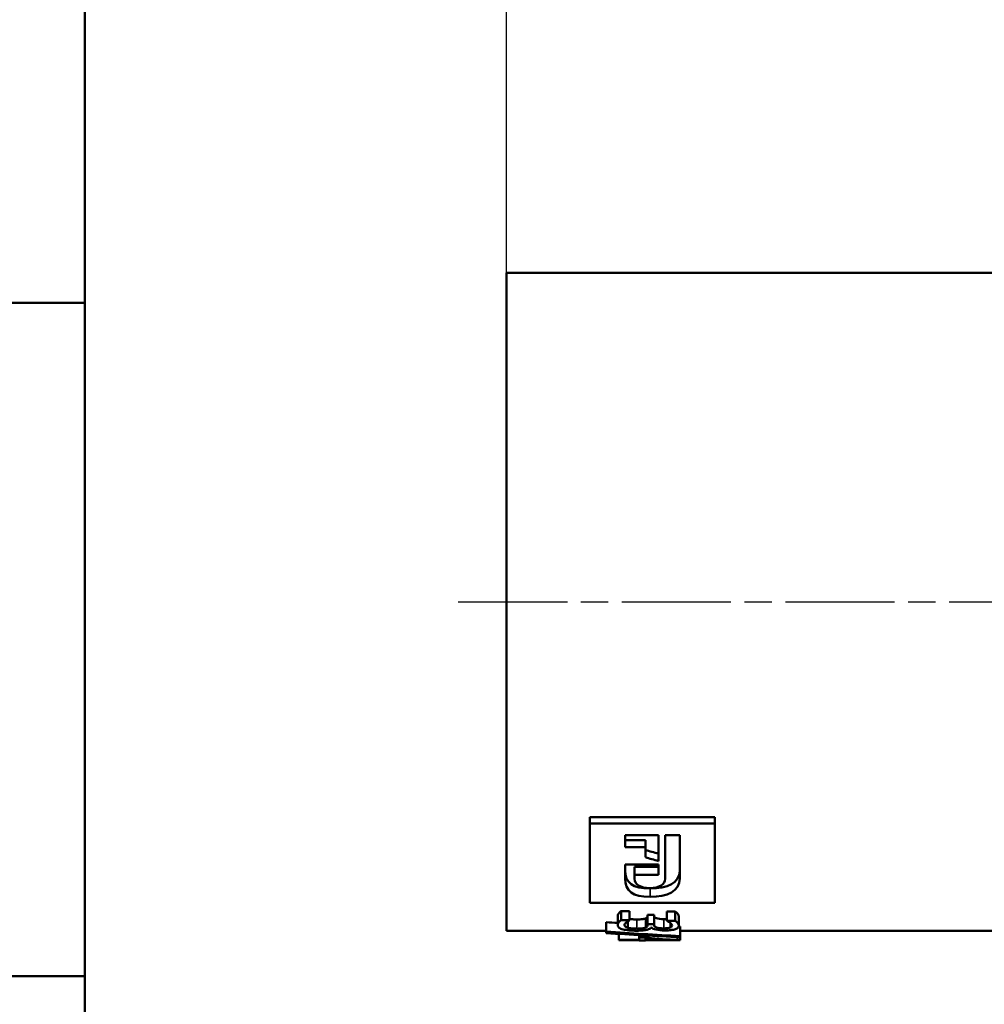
# Model space of a CAD drawing. Header units: millimetres. Extents: x -134 to 755, y -69 to 356.
# Tile 4 of 18: x 17 to 67, y 114 to 165. Entities that reach past the tile are written whole.
import ezdxf
from ezdxf.enums import TextEntityAlignment as Align

# ---------------------------------------------------------------- set-up
doc = ezdxf.new("R2010")
doc.units = ezdxf.units.MM
doc.linetypes.add('CHAIN', pattern=[0.7087, 0.4724, -0.0591, 0.1181, -0.0591])
for name, color, linetype, lineweight in [('Видимые тонкие (ГОСТ)', 7, 'Continuous', 35), ('Видимый контур (ГОСТ)', 7, 'Continuous', 50), ('Кромка (ГОСТ)', 7, 'Continuous', 50), ('Обозначение (ГОСТ)', 7, 'Continuous', 25), ('Осевая линия (ГОСТ)', 7, 'Continuous', 25), ('Размер (ГОСТ)', 7, 'Continuous', 25), ('Эскизная геометрия (ГОСТ)', 7, 'Continuous', 50)]:
    doc.layers.add(name, color=color, linetype=linetype, lineweight=lineweight)
doc.styles.get("Standard").update_dxf_attribs({"font": 'GOST Common Italic.ttf'})
doc.styles.add('Обычный текст (ГОСТ)', font='GOST Common Italic.ttf')
doc.dimstyles.new('Обычный (ГОСТ)', dxfattribs={"dimtxt": 3.5, "dimasz": 3.5, "dimexe": 1, "dimexo": 0, "dimgap": 0.5, "dimtad": 1, "dimrnd": 1e-08, "dimtxsty": 'Обычный текст (ГОСТ)', "dimblk": 'Filled-1', "dimcen": 0.09, "dimdle": 15, "dimclrd": 256, "dimclre": 256, "dimclrt": 256, "dimazin": 2, "dimtfac": 0.714286, "dimtdec": 3, "dimtmove": 0, "dimatfit": 3, "dimfxl": 1, "dimtolj": 1, "dimlwd": 25, "dimlwe": 25, "dimarcsym": 0})

# ---------------------------------------------------------------- blocks, each defined once
blk = doc.blocks.new('ГОСТ - Доп. графы 1')
at = {"layer": 'Эскизная геометрия (ГОСТ)'}
for p, q in [((-12, 145), (0, 145)), ((-7, 110), (0, 110))]:
    blk.add_line(p, q, dxfattribs=at)
at = {"layer": 'Обозначение (ГОСТ)', "lineweight": 30, "width": 0.8, "flags": 17}
for tag, p in [('Подп._и_дата_2', (-3.532, 127.511)), ('Инв._номер_дубликата', (-3.406, 97.466)), ('Взамен_инв._номера', (-3.46, 72.529)), ('Подп._и_дата_1', (-3.422, 42.352)), ('ИНВЕНТАРНЫЙ_НОМЕР', (-3.329, 12.683))]:
    blk.add_attdef(tag, text='', height=3.17, rotation=90, dxfattribs=at).set_placement(p, align=Align.MIDDLE_CENTER)
blk = doc.blocks.new('Рамки ГОСТ_ граница 297x210')
at = {"layer": 'Кромка (ГОСТ)'}
blk.add_line((20, 292), (20, 5), dxfattribs=at)
blk = doc.blocks.new('Filled-1')
at = {"color": 0}
for p, q in [((0, 0), (-1, 0.143)), ((-1, 0.143), (-1, -0.143)), ((-1, 0), (0, 0)), ((-1, -0.143), (0, 0))]:
    blk.add_line(p, q, dxfattribs=at)
at = {"color": 0, "flags": 128}
blk.add_lwpolyline([(-1, -0.143), (0, 0), (-1, 0.143), (-1, -0.143)], dxfattribs=at)
at = {"color": 0}
blk.add_solid([(-1, -0.143), (0, 0), (-1, 0.143), (-1, -0.143)], dxfattribs=at)
blk = doc.blocks.new('*D10')
at = {"layer": 'Defpoints', "color": 0, "linetype": 'Continuous', "transparency": 16777216}
for p in [(71.899, 166.558), (41.899, 151.558), (71.899, 151.558)]:
    blk.add_point(p, dxfattribs=at)
at = {"layer": 'Размер (ГОСТ)', "linetype": 'Continuous', "lineweight": 25, "transparency": 16777216}
for p, q in [((41.899, 151.558), (41.899, 167.558)), ((71.899, 151.558), (71.899, 167.558)), ((45.399, 166.558), (68.399, 166.558))]:
    blk.add_line(p, q, dxfattribs=at)
at = {"layer": 'Размер (ГОСТ)', "linetype": 'Continuous', "lineweight": 25, "transparency": 16777216, "xscale": 3.5, "yscale": 3.5, "zscale": 3.5, "rotation": 180}
blk.add_blockref('Filled-1', (41.899, 166.558), dxfattribs=at)
at = {"layer": 'Размер (ГОСТ)', "linetype": 'Continuous', "lineweight": 25, "transparency": 16777216, "xscale": 3.5, "yscale": 3.5, "zscale": 3.5}
blk.add_blockref('Filled-1', (71.899, 166.558), dxfattribs=at)
at = {"layer": 'Размер (ГОСТ)', "linetype": 'Continuous', "lineweight": 25, "transparency": 16777216, "insert": (46.95, 170.558), "char_height": 3.5, "attachment_point": 1, "style": 'Обычный текст (ГОСТ)'}
blk.add_mtext('\\A1;30', dxfattribs=at)

msp = doc.modelspace()

# ---------------------------------------------------------------- linework, layer by layer
at = {"layer": 'Видимые тонкие (ГОСТ)'}
for p, q in [((49.36, 119.553), (49.36, 119.118)), ((48.679, 117.948), (48.679, 117.466)), ((49.121, 117.997), (49.121, 117.515)), ((50.079, 117.964), (50.079, 117.482)), ((50.41, 117.769), (50.41, 117.526))]:
    msp.add_line(p, q, dxfattribs=at)
at = {"layer": 'Видимый контур (ГОСТ)'}
for p, q in [((41.899, 117.358), (41.899, 151.558)), ((41.899, 151.558), (71.899, 151.558)), ((46.225, 123.256), (52.725, 123.256)), ((46.225, 123.256), (46.225, 122.928)), ((46.225, 122.928), (52.725, 122.928)), ((46.225, 122.928), (46.225, 118.817)), ((52.725, 123.256), (52.725, 122.928)), ((52.725, 118.817), (52.725, 122.928)), ((48.063, 122.33), (49.796, 122.33)), ((48.063, 122.33), (48.063, 121.71)), ((48.063, 122.072), (49.121, 122.072)), ((49.121, 122.072), (49.121, 121.71)), ((49.796, 120.983), (49.796, 122.33)), ((50.148, 122.33), (50.148, 120.063)), ((50.148, 122.33), (50.902, 122.33)), ((50.902, 120.071), (50.902, 122.33)), ((49.121, 121.71), (48.063, 121.71)), ((49.121, 121.71), (49.121, 121.175)), ((48.063, 120.809), (49.796, 120.809)), ((48.063, 120.809), (48.063, 120.082)), ((48.561, 120.675), (48.561, 120.272)), ((48.561, 120.675), (49.796, 120.675)), ((49.796, 120.272), (49.796, 120.809)), ((48.561, 120.063), (48.561, 120.272)), ((49.796, 120.272), (48.561, 120.272)), ((52.725, 118.817), (46.225, 118.817)), ((47.868, 118.381), (48.301, 118.381)), ((47.868, 118.381), (47.868, 117.911)), ((48.301, 118.381), (48.301, 117.911)), ((50.237, 118.352), (50.669, 118.352)), ((50.237, 118.352), (50.237, 117.881)), ((50.669, 118.352), (50.669, 117.881)), ((47.083, 117.802), (47.083, 117.314)), ((47.681, 118.116), (47.681, 117.638)), ((47.868, 117.911), (48.301, 117.911)), ((48.204, 117.845), (48.204, 117.511)), ((48.301, 117.9), (48.301, 117.911)), ((49.229, 118.179), (49.568, 118.179)), ((49.229, 118.179), (49.229, 117.703)), ((49.568, 118.179), (49.568, 117.703)), ((50.237, 117.881), (50.669, 117.881)), ((50.237, 117.881), (50.237, 117.873)), ((50.857, 118.102), (50.857, 117.624)), ((41.899, 117.358), (47.083, 117.358)), ((47.083, 117.314), (47.083, 117.237)), ((49.229, 117.703), (49.568, 117.703)), ((49.229, 117.703), (49.229, 117.65)), ((49.439, 117.522), (49.41, 117.522)), ((49.568, 117.661), (49.568, 117.703)), ((50.929, 117.573), (50.929, 117.079)), ((50.929, 117.358), (71.899, 117.358)), ((47.745, 117.195), (47.745, 116.878)), ((47.745, 116.878), (48.792, 116.878)), ((47.745, 116.878), (47.745, 116.863)), ((48.792, 116.863), (47.745, 116.863)), ((48.792, 117.133), (48.792, 116.999)), ((48.792, 116.999), (49.222, 116.999)), ((48.792, 116.999), (48.792, 116.878)), ((48.792, 116.863), (48.792, 116.858)), ((49.121, 116.858), (48.792, 116.858)), ((49.121, 116.961), (49.121, 116.878)), ((50.311, 116.878), (49.121, 116.878)), ((49.121, 116.858), (49.121, 116.863)), ((50.793, 116.863), (49.121, 116.863)), ((49.222, 117.109), (49.222, 116.999)), ((49.743, 116.863), (49.743, 116.861)), ((50.793, 117.032), (50.793, 116.877)), ((50.793, 116.863), (50.793, 116.877)), ((50.929, 117.026), (50.929, 117.079)), ((50.929, 117.026), (50.929, 116.86))]:
    msp.add_line(p, q, dxfattribs=at)
for points in [[(49.121, 121.552), (49.346, 121.489), (49.571, 121.427), (49.796, 121.366)], [(49.796, 120.983), (49.571, 121.046), (49.346, 121.11), (49.121, 121.175)], [(48.063, 120.49), (48.063, 119.851), (48.464, 119.553), (49.36, 119.553)], [(49.36, 119.553), (50.264, 119.553), (50.902, 119.847), (50.902, 120.48)], [(49.36, 119.118), (48.464, 119.118), (48.063, 119.424), (48.063, 120.082)], [(48.561, 120.063), (48.561, 119.761), (48.846, 119.579), (49.355, 119.579)], [(49.355, 119.579), (49.852, 119.579), (50.148, 119.761), (50.148, 120.063)], [(50.902, 120.071), (50.902, 119.42), (50.264, 119.118), (49.36, 119.118)], [(47.083, 117.802), (47.282, 117.788), (47.481, 117.774), (47.681, 117.761)], [(50.079, 117.964), (50.138, 117.964), (50.191, 117.966), (50.237, 117.971)], [(47.083, 117.314), (48.365, 117.222), (49.647, 117.144), (50.929, 117.079)], [(50.929, 117.026), (49.647, 117.082), (48.365, 117.153), (47.083, 117.237)], [(50.85, 117.577), (50.876, 117.576), (50.903, 117.574), (50.929, 117.573)], [(49.121, 116.961), (49.518, 116.923), (49.914, 116.895), (50.311, 116.878)], [(49.222, 116.999), (49.746, 116.94), (50.269, 116.899), (50.793, 116.877)], [(49.743, 116.861), (50.138, 116.861), (50.534, 116.86), (50.929, 116.86)]]:
    msp.add_open_spline(points, degree=3, dxfattribs=at)
for points, knots in [([(47.681, 118.116), (47.681, 118.161), (47.699, 118.208), (47.736, 118.256), (47.773, 118.304), (47.817, 118.346), (47.868, 118.381)], [0, 0, 0, 0, 1, 1, 1, 2, 2, 2, 2]), ([(50.669, 118.352), (50.717, 118.322), (50.76, 118.282), (50.799, 118.234), (50.838, 118.186), (50.857, 118.142), (50.857, 118.102)], [0, 0, 0, 0, 1, 1, 1, 2, 2, 2, 2]), ([(47.681, 117.638), (47.681, 117.685), (47.699, 117.733), (47.736, 117.782), (47.773, 117.831), (47.817, 117.875), (47.868, 117.911)], [0, 0, 0, 0, 1, 1, 1, 2, 2, 2, 2]), ([(48.301, 117.9), (48.238, 117.87), (48.178, 117.831), (48.12, 117.783), (48.063, 117.735), (48.034, 117.69), (48.034, 117.646)], [0, 0, 0, 0, 1, 1, 1, 2, 2, 2, 2]), ([(48.301, 117.973), (48.334, 117.968), (48.368, 117.963), (48.404, 117.96), (48.477, 117.952), (48.568, 117.948), (48.679, 117.948)], [0.503086, 0.503086, 0.503086, 0.503086, 1, 1, 1, 2, 2, 2, 2]), ([(48.679, 117.948), (48.789, 117.948), (48.88, 117.952), (48.951, 117.961), (49.023, 117.969), (49.08, 117.981), (49.121, 117.997)], [0, 0, 0, 0, 1, 1, 1, 2, 2, 2, 2]), ([(49.121, 117.997), (49.162, 118.012), (49.19, 118.031), (49.206, 118.053), (49.222, 118.075), (49.229, 118.1), (49.229, 118.127)], [0, 0, 0, 0, 1, 1, 1, 2, 2, 2, 2]), ([(49.568, 118.138), (49.568, 118.084), (49.611, 118.042), (49.699, 118.01), (49.786, 117.979), (49.913, 117.964), (50.079, 117.964)], [0, 0, 0, 0, 1, 1, 1, 2, 2, 2, 2]), ([(50.408, 117.772), (50.38, 117.793), (50.351, 117.812), (50.321, 117.829), (50.291, 117.845), (50.263, 117.86), (50.237, 117.873)], [0, 0, 0, 0, 1, 1, 1, 2, 2, 2, 2]), ([(50.504, 117.634), (50.504, 117.656), (50.495, 117.679), (50.477, 117.702), (50.459, 117.725), (50.436, 117.748), (50.408, 117.772)], [0, 0, 0, 0, 1, 1, 1, 2, 2, 2, 2]), ([(50.669, 117.881), (50.717, 117.851), (50.76, 117.809), (50.799, 117.76), (50.838, 117.71), (50.857, 117.665), (50.857, 117.624)], [0, 0, 0, 0, 1, 1, 1, 2, 2, 2, 2]), ([(47.962, 117.427), (47.87, 117.45), (47.8, 117.479), (47.752, 117.514), (47.705, 117.549), (47.681, 117.59), (47.681, 117.638)], [0, 0, 0, 0, 1, 1, 1, 2, 2, 2, 2]), ([(48.649, 117.359), (48.512, 117.359), (48.386, 117.365), (48.27, 117.377), (48.154, 117.388), (48.051, 117.405), (47.962, 117.427)], [0, 0, 0, 0, 1, 1, 1, 2, 2, 2, 2]), ([(48.034, 117.646), (48.034, 117.62), (48.047, 117.595), (48.073, 117.571), (48.1, 117.547), (48.143, 117.527), (48.204, 117.511)], [0, 0, 0, 0, 1, 1, 1, 2, 2, 2, 2]), ([(48.204, 117.511), (48.265, 117.496), (48.332, 117.485), (48.404, 117.477), (48.477, 117.469), (48.568, 117.466), (48.679, 117.466)], [0, 0, 0, 0, 1, 1, 1, 2, 2, 2, 2]), ([(49.212, 117.412), (49.154, 117.396), (49.08, 117.384), (48.987, 117.374), (48.895, 117.364), (48.782, 117.359), (48.649, 117.359)], [0, 0, 0, 0, 1, 1, 1, 2, 2, 2, 2]), ([(48.679, 117.466), (48.789, 117.466), (48.88, 117.47), (48.951, 117.478), (49.023, 117.487), (49.08, 117.499), (49.121, 117.515)], [0, 0, 0, 0, 1, 1, 1, 2, 2, 2, 2]), ([(49.121, 117.515), (49.162, 117.532), (49.19, 117.551), (49.206, 117.574), (49.222, 117.596), (49.229, 117.622), (49.229, 117.65)], [0, 0, 0, 0, 1, 1, 1, 2, 2, 2, 2]), ([(49.41, 117.522), (49.396, 117.504), (49.375, 117.485), (49.345, 117.466), (49.316, 117.446), (49.271, 117.428), (49.212, 117.412)], [0, 0, 0, 0, 1, 1, 1, 2, 2, 2, 2]), ([(50.121, 117.374), (49.953, 117.374), (49.806, 117.387), (49.679, 117.416), (49.552, 117.444), (49.472, 117.479), (49.439, 117.522)], [0, 0, 0, 0, 1, 1, 1, 2, 2, 2, 2]), ([(49.568, 117.661), (49.568, 117.605), (49.611, 117.562), (49.699, 117.529), (49.786, 117.497), (49.913, 117.482), (50.079, 117.482)], [0, 0, 0, 0, 1, 1, 1, 2, 2, 2, 2]), ([(50.079, 117.482), (50.156, 117.482), (50.223, 117.486), (50.278, 117.494), (50.333, 117.502), (50.377, 117.512), (50.41, 117.526)], [0, 0, 0, 0, 1, 1, 1, 2, 2, 2, 2]), ([(50.684, 117.443), (50.62, 117.42), (50.541, 117.403), (50.448, 117.391), (50.355, 117.379), (50.246, 117.374), (50.121, 117.374)], [0, 0, 0, 0, 1, 1, 1, 2, 2, 2, 2]), ([(50.41, 117.526), (50.445, 117.54), (50.469, 117.556), (50.483, 117.575), (50.497, 117.593), (50.504, 117.613), (50.504, 117.634)], [0, 0, 0, 0, 1, 1, 1, 2, 2, 2, 2]), ([(50.857, 117.624), (50.857, 117.583), (50.843, 117.548), (50.815, 117.519), (50.787, 117.491), (50.743, 117.465), (50.684, 117.443)], [0, 0, 0, 0, 1, 1, 1, 2, 2, 2, 2])]:
    msp.add_open_spline(points, degree=3, knots=knots, dxfattribs=at)
at = {"layer": 'Осевая линия (ГОСТ)', "linetype": 'CHAIN', "ltscale": 11.993792}
msp.add_line((39.399, 134.458), (74.399, 134.458), dxfattribs=at)

# ---------------------------------------------------------------- block references
for name, p in [('Рамки ГОСТ_ граница 297x210', (0, 0)), ('ГОСТ - Доп. графы 1', (20, 5))]:
    msp.add_blockref(name, p)

# ---------------------------------------------------------------- dimensions: what is measured, and where the dimension line sits
at = {"layer": 'Размер (ГОСТ)', "linetype": 'Continuous', "lineweight": 25}
dim = msp.add_linear_dim(base=(71.899, 166.558), p1=(41.899, 151.558), p2=(71.899, 151.558), angle=180, dimstyle='Обычный (ГОСТ)', override={"dimgap": 0.5, "dimdec": 2, "dimtol": 0, "dimlim": 0, "dimtp": 0, "dimtm": 0, "dimtdec": 3, "dimtofl": 0, "dimatfit": 1}, dxfattribs=at)
dim.commit()
dim.dimension.update_dxf_attribs({"geometry": '*D10', "text_midpoint": (49.399, 166.558), "dimtype": 160})

doc.saveas('drawing.dxf')
